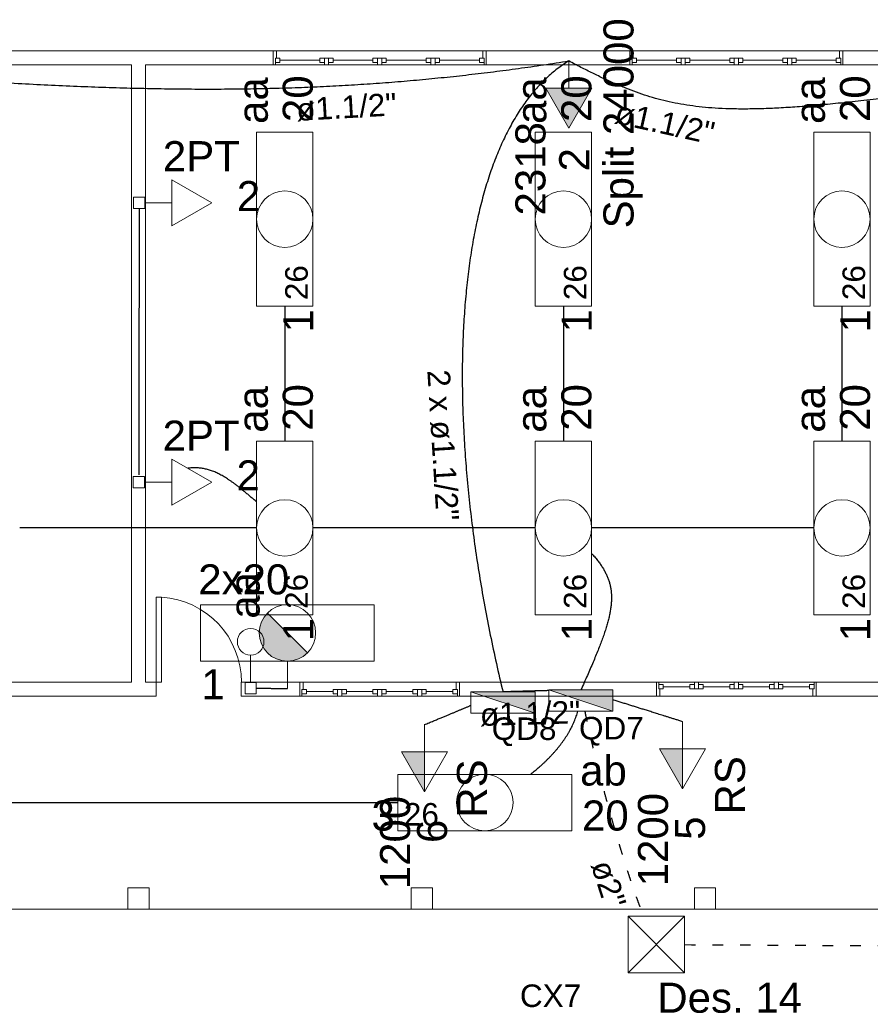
# Model space of a CAD drawing. Header units: metres. Extents: x -81 to 1042, y -541 to 334.
# Tile 86 of 130: x 786 to 794, y 217 to 226. Entities that reach past the tile are written whole.
import ezdxf

# ---------------------------------------------------------------- set-up
doc = ezdxf.new("R2010")
doc.units = ezdxf.units.M
doc.linetypes.add('DOT2', pattern=[3.175, 0, -3.175])
for name, color, linetype, lineweight in [('Arquitetura ', 134, 'Continuous', 5), ('EL-Condutos', 4, 'Continuous', 30), ('EL-Textos condutos', 7, 'Continuous', 20), ('EL-Textos pontos', 5, 'Continuous', 20), ('P-SIMBOL', 5, 'Continuous', 20)]:
    doc.layers.add(name, color=color, linetype=linetype, lineweight=lineweight)
doc.styles.add('Arial', font='arial.ttf', dxfattribs={"height": 0.025})

msp = doc.modelspace()

# ---------------------------------------------------------------- hatches: boundary and pattern name
at = {"layer": 'P-SIMBOL', "linetype": 'Continuous'}
for points in [[(791.0953, 225.443), (791.3118, 225.068), (791.5283, 225.443)], [(788.4823, 220.5143), (788.4631, 220.4905), (788.4545, 220.4823), (788.4482, 220.4712), (788.4352, 220.4478), (788.43, 220.4388), (788.4267, 220.4322), (788.4244, 220.4247), (788.4218, 220.4169), (788.417, 220.4017), (788.4151, 220.3942), (788.4118, 220.3831), (788.4092, 220.3697), (788.4081, 220.3552), (788.4066, 220.3452), (788.4051, 220.3352), (788.4055, 220.3233), (788.4066, 220.3073), (788.4077, 220.3008), (788.4088, 220.2885), (788.4099, 220.2815), (788.411, 220.2766), (788.4125, 220.2688), (788.414, 220.2632), (788.4166, 220.2569), (788.4188, 220.251), (788.4203, 220.2443), (788.4226, 220.2398), (788.4218, 220.2372), (788.424, 220.2302), (788.4263, 220.2227), (788.4281, 220.2194), (788.4293, 220.2149), (788.4326, 220.2101), (788.4341, 220.2071), (788.4367, 220.2019), (788.4411, 220.1965), (788.4456, 220.188), (788.449, 220.1831), (788.4512, 220.1791), (788.4549, 220.1735), (788.4568, 220.169), (788.4612, 220.1653), (788.4649, 220.1605), (788.4698, 220.1553), (788.4761, 220.149), (788.4817, 220.1423), (788.4854, 220.1389), (788.4895, 220.1337), (788.4973, 220.1267), (788.5032, 220.1237), (788.5088, 220.1185), (788.5144, 220.1155), (788.5173, 220.1133), (788.5248, 220.1084), (788.5289, 220.104), (788.5385, 220.0992), (788.543, 220.0958), (788.5489, 220.0932), (788.5534, 220.0906), (788.5564, 220.0891), (788.5604, 220.088), (788.563, 220.0854), (788.5757, 220.0817), (788.582, 220.0787), (788.5861, 220.0765), (788.5894, 220.0757), (788.5917, 220.0739), (788.5965, 220.0739), (788.5991, 220.0728), (788.6024, 220.0728), (788.6076, 220.0717), (788.6147, 220.0698), (788.6218, 220.0687), (788.6266, 220.0676), (788.6325, 220.0657), (788.6696, 220.0619)], [(788.857, 220.1395), (788.4823, 220.5143), (788.6696, 220.0619)], [(788.857, 220.1395), (788.8474, 220.1308), (788.8393, 220.1237), (788.8276, 220.1153), (788.8144, 220.1066), (788.8094, 220.1022), (788.8047, 220.0992), (788.8003, 220.0965), (788.7943, 220.0941), (788.7774, 220.0864), (788.7704, 220.0837), (788.7563, 220.077), (788.7455, 220.0733), (788.7361, 220.0723), (788.7183, 220.0679), (788.7105, 220.0662), (788.7024, 220.0649), (788.6696, 220.0619)], [(790.9952, 219.573), (790.9952, 219.7728), (790.3933, 219.7728)], [(791.727, 219.5926), (791.727, 219.7924), (791.1252, 219.7924)], [(789.9572, 219.2089), (789.9572, 218.8339), (789.7407, 219.2089)], [(792.3809, 219.2381), (792.3809, 218.8631), (792.1644, 219.2381)]]:
    msp.add_hatch(color=256, dxfattribs=at).paths.add_polyline_path(points)

# ---------------------------------------------------------------- linework, layer by layer
at = {"layer": 'Arquitetura ', "color": 7}
for p, q in [((788.5363, 225.7936), (785.9063, 225.7936)), ((788.5363, 225.6636), (788.5363, 225.7936)), ((788.5683, 225.7936), (788.5363, 225.7936)), ((788.5683, 225.7256), (788.5683, 225.7936)), ((790.5033, 225.7936), (790.5363, 225.7936)), ((790.5033, 225.7936), (790.5033, 225.7256)), ((791.8863, 225.7936), (790.5363, 225.7936)), ((790.5363, 225.7936), (790.5363, 225.6636)), ((791.8863, 225.6636), (791.8863, 225.7936)), ((791.9183, 225.7936), (791.8863, 225.7936)), ((791.9183, 225.7256), (791.9183, 225.7936)), ((793.8533, 225.7936), (793.8863, 225.7936)), ((793.8533, 225.7936), (793.8533, 225.7256)), ((797.1413, 225.7936), (793.8863, 225.7936)), ((793.8863, 225.7936), (793.8863, 225.6636)), ((785.9063, 225.6636), (787.2063, 225.6636)), ((787.2063, 225.6636), (787.2063, 219.8636)), ((787.3363, 225.6636), (788.5363, 225.6636)), ((787.3363, 219.8636), (787.3363, 225.6636)), ((788.5363, 225.6636), (788.5563, 225.6636)), ((788.5563, 225.7256), (788.5983, 225.7256)), ((788.5563, 225.6836), (788.5563, 225.7256)), ((788.5563, 225.7256), (788.5563, 225.6636)), ((788.5563, 225.6836), (788.5983, 225.6836)), ((788.5983, 225.6836), (788.5983, 225.7256)), ((788.9733, 225.7056), (788.5983, 225.7056)), ((788.9733, 225.7256), (788.9733, 225.6836)), ((788.9733, 225.7256), (789.0983, 225.7256)), ((788.9733, 225.6836), (789.0163, 225.6836)), ((789.0163, 225.7256), (789.0163, 225.6636)), ((789.0163, 225.6636), (789.0563, 225.6636)), ((789.0563, 225.6636), (789.0563, 225.7256)), ((789.0983, 225.6836), (789.0563, 225.6836)), ((789.0983, 225.7256), (789.0983, 225.6836)), ((789.4733, 225.7056), (789.0983, 225.7056)), ((789.4733, 225.7256), (789.5983, 225.7256)), ((789.4733, 225.6836), (789.4733, 225.7256)), ((789.5163, 225.6836), (789.4733, 225.6836)), ((789.5163, 225.6636), (789.5163, 225.7256)), ((789.5563, 225.6636), (789.5163, 225.6636)), ((789.5563, 225.7256), (789.5563, 225.6636)), ((789.5983, 225.6836), (789.5563, 225.6836)), ((789.5983, 225.7256), (789.5983, 225.6836)), ((789.9733, 225.7056), (789.5983, 225.7056)), ((789.9733, 225.7256), (790.0163, 225.7256)), ((789.9733, 225.6836), (789.9733, 225.7256)), ((789.9733, 225.6836), (790.0163, 225.6836)), ((790.0163, 225.6836), (790.0163, 225.7256)), ((790.0163, 225.6636), (790.0163, 225.7256)), ((790.0563, 225.7256), (790.0163, 225.7256)), ((790.0563, 225.6636), (790.0163, 225.6636)), ((790.0563, 225.6836), (790.0563, 225.7256)), ((790.0983, 225.7256), (790.0563, 225.7256)), ((790.0563, 225.6636), (790.0563, 225.7256)), ((790.0983, 225.6836), (790.0563, 225.6836)), ((790.0983, 225.6836), (790.0983, 225.7256)), ((790.4733, 225.7056), (790.0983, 225.7056)), ((790.4733, 225.6836), (790.4733, 225.7256)), ((790.5163, 225.7256), (790.4733, 225.7256)), ((790.5163, 225.6836), (790.4733, 225.6836)), ((790.5163, 225.7256), (790.5033, 225.7256)), ((790.5163, 225.6836), (790.5163, 225.7256)), ((790.5163, 225.7256), (790.5163, 225.6636)), ((790.5363, 225.6636), (790.5163, 225.6636)), ((790.5363, 225.6636), (791.8863, 225.6636)), ((791.8863, 225.6636), (791.9063, 225.6636)), ((791.9063, 225.7256), (791.9483, 225.7256)), ((791.9063, 225.6836), (791.9063, 225.7256)), ((791.9063, 225.7256), (791.9063, 225.6636)), ((791.9063, 225.6836), (791.9483, 225.6836)), ((791.9483, 225.6836), (791.9483, 225.7256)), ((792.3233, 225.7056), (791.9483, 225.7056)), ((792.3233, 225.7256), (792.3233, 225.6836)), ((792.3233, 225.7256), (792.4483, 225.7256)), ((792.3233, 225.6836), (792.3663, 225.6836)), ((792.3663, 225.7256), (792.3663, 225.6636)), ((792.3663, 225.6636), (792.4063, 225.6636)), ((792.4063, 225.6636), (792.4063, 225.7256)), ((792.4483, 225.6836), (792.4063, 225.6836)), ((792.4483, 225.7256), (792.4483, 225.6836)), ((792.8233, 225.7056), (792.4483, 225.7056)), ((792.8233, 225.7256), (792.9483, 225.7256)), ((792.8233, 225.6836), (792.8233, 225.7256)), ((792.8663, 225.6836), (792.8233, 225.6836)), ((792.8663, 225.6636), (792.8663, 225.7256)), ((792.9063, 225.6636), (792.8663, 225.6636)), ((792.9063, 225.7256), (792.9063, 225.6636)), ((792.9483, 225.6836), (792.9063, 225.6836)), ((792.9483, 225.7256), (792.9483, 225.6836)), ((793.3233, 225.7056), (792.9483, 225.7056)), ((793.3233, 225.7256), (793.3663, 225.7256)), ((793.3233, 225.6836), (793.3233, 225.7256)), ((793.3233, 225.6836), (793.3663, 225.6836)), ((793.3663, 225.6836), (793.3663, 225.7256)), ((793.3663, 225.6636), (793.3663, 225.7256)), ((793.4063, 225.7256), (793.3663, 225.7256)), ((793.4063, 225.6636), (793.3663, 225.6636)), ((793.4063, 225.6836), (793.4063, 225.7256)), ((793.4483, 225.7256), (793.4063, 225.7256)), ((793.4063, 225.6636), (793.4063, 225.7256)), ((793.4483, 225.6836), (793.4063, 225.6836)), ((793.4483, 225.6836), (793.4483, 225.7256)), ((793.8233, 225.7056), (793.4483, 225.7056)), ((793.8233, 225.6836), (793.8233, 225.7256)), ((793.8663, 225.7256), (793.8233, 225.7256)), ((793.8663, 225.6836), (793.8233, 225.6836)), ((793.8663, 225.7256), (793.8533, 225.7256)), ((793.8663, 225.6836), (793.8663, 225.7256)), ((793.8663, 225.7256), (793.8663, 225.6636)), ((793.8863, 225.6636), (793.8663, 225.6636)), ((793.8863, 225.6636), (795.1863, 225.6636)), ((787.4363, 220.6636), (787.4863, 220.6636)), ((787.4363, 219.8636), (787.4363, 220.6636)), ((787.4863, 219.8636), (787.4863, 220.6636)), ((787.2063, 219.8636), (785.6563, 219.8636)), ((787.4363, 219.8636), (787.3363, 219.8636)), ((787.4363, 219.7336), (787.4363, 219.8636)), ((787.4363, 219.8636), (787.4863, 219.8636)), ((788.7863, 219.8636), (788.2363, 219.8636)), ((788.2363, 219.8636), (788.2363, 219.7336)), ((788.7863, 219.7336), (788.7863, 219.8636)), ((788.8183, 219.8636), (788.7863, 219.8636)), ((788.8183, 219.7956), (788.8183, 219.8636)), ((790.2533, 219.8636), (790.2863, 219.8636)), ((790.2533, 219.8636), (790.2533, 219.7956)), ((792.1363, 219.8636), (790.2863, 219.8636)), ((790.2863, 219.8636), (790.2863, 219.7336)), ((792.1363, 219.7336), (792.1363, 219.8636)), ((792.1363, 219.8636), (792.1563, 219.8636)), ((792.1563, 219.8006), (792.1563, 219.8636)), ((792.1563, 219.8436), (792.1563, 219.8006)), ((792.1563, 219.8436), (792.1983, 219.8436)), ((792.1983, 219.8436), (792.1983, 219.8006)), ((792.4483, 219.8436), (792.4483, 219.8006)), ((792.4483, 219.8436), (792.4913, 219.8436)), ((792.4913, 219.8636), (792.4913, 219.8006)), ((792.4913, 219.8636), (792.5313, 219.8636)), ((792.4913, 219.8436), (792.4913, 219.8006)), ((792.5313, 219.8636), (792.5313, 219.8006)), ((792.5313, 219.8436), (792.5313, 219.8006)), ((792.5733, 219.8436), (792.5313, 219.8436)), ((792.5733, 219.8436), (792.5733, 219.8006)), ((792.8233, 219.8436), (792.8663, 219.8436)), ((792.8233, 219.8006), (792.8233, 219.8436)), ((792.8663, 219.8636), (792.9063, 219.8636)), ((792.8663, 219.8006), (792.8663, 219.8636)), ((792.9063, 219.8636), (792.9063, 219.8006)), ((792.9063, 219.8436), (792.9483, 219.8436)), ((792.9483, 219.8436), (792.9483, 219.8006)), ((793.1983, 219.8436), (793.2413, 219.8436)), ((793.1983, 219.8006), (793.1983, 219.8436)), ((793.2413, 219.8636), (793.2413, 219.8006)), ((793.2813, 219.8636), (793.2413, 219.8636)), ((793.2813, 219.8006), (793.2813, 219.8636)), ((793.3233, 219.8436), (793.2813, 219.8436)), ((793.3233, 219.8006), (793.3233, 219.8436)), ((793.5733, 219.8436), (793.5733, 219.8006)), ((793.6163, 219.8436), (793.5733, 219.8436)), ((793.6163, 219.8006), (793.6163, 219.8636)), ((793.6363, 219.8636), (793.6163, 219.8636)), ((793.6163, 219.8436), (793.6163, 219.8006)), ((795.1863, 219.8636), (793.6363, 219.8636)), ((793.6363, 219.8636), (793.6363, 219.7336)), ((785.6563, 219.7336), (787.4363, 219.7336)), ((788.2363, 219.7336), (788.7863, 219.7336)), ((788.7863, 219.7336), (788.8063, 219.7336)), ((788.8063, 219.7956), (788.8483, 219.7956)), ((788.8063, 219.7536), (788.8063, 219.7956)), ((788.8063, 219.7956), (788.8063, 219.7336)), ((788.8063, 219.7536), (788.8483, 219.7536)), ((788.8483, 219.7536), (788.8483, 219.7956)), ((789.0983, 219.7756), (788.8483, 219.7756)), ((789.0983, 219.7956), (789.0983, 219.7536)), ((789.0983, 219.7956), (789.2233, 219.7956)), ((789.0983, 219.7536), (789.1413, 219.7536)), ((789.1413, 219.7956), (789.1413, 219.7336)), ((789.1413, 219.7336), (789.1813, 219.7336)), ((789.1813, 219.7336), (789.1813, 219.7956)), ((789.2233, 219.7536), (789.1813, 219.7536)), ((789.2233, 219.7956), (789.2233, 219.7536)), ((789.4733, 219.7756), (789.2233, 219.7756)), ((789.4733, 219.7956), (789.5983, 219.7956)), ((789.4733, 219.7536), (789.4733, 219.7956)), ((789.5163, 219.7536), (789.4733, 219.7536)), ((789.5163, 219.7336), (789.5163, 219.7956)), ((789.5563, 219.7336), (789.5163, 219.7336)), ((789.5563, 219.7956), (789.5563, 219.7336)), ((789.5983, 219.7536), (789.5563, 219.7536)), ((789.5983, 219.7956), (789.5983, 219.7536)), ((789.8483, 219.7756), (789.5983, 219.7756)), ((789.8483, 219.7956), (789.8913, 219.7956)), ((789.8483, 219.7536), (789.8483, 219.7956)), ((789.8483, 219.7536), (789.8913, 219.7536)), ((789.8913, 219.7536), (789.8913, 219.7956)), ((789.8913, 219.7336), (789.8913, 219.7956)), ((789.9313, 219.7956), (789.8913, 219.7956)), ((789.9313, 219.7336), (789.8913, 219.7336)), ((789.9313, 219.7536), (789.9313, 219.7956)), ((789.9733, 219.7956), (789.9313, 219.7956)), ((789.9313, 219.7336), (789.9313, 219.7956)), ((789.9733, 219.7536), (789.9313, 219.7536)), ((789.9733, 219.7536), (789.9733, 219.7956)), ((790.2233, 219.7756), (789.9733, 219.7756)), ((790.2233, 219.7536), (790.2233, 219.7956)), ((790.2663, 219.7956), (790.2233, 219.7956)), ((790.2663, 219.7536), (790.2233, 219.7536)), ((790.2663, 219.7956), (790.2533, 219.7956)), ((790.2663, 219.7536), (790.2663, 219.7956)), ((790.2663, 219.7956), (790.2663, 219.7336)), ((790.2863, 219.7336), (790.2663, 219.7336)), ((790.2863, 219.7336), (792.1363, 219.7336)), ((792.1683, 219.7336), (792.1363, 219.7336)), ((792.1563, 219.8006), (792.1983, 219.8006)), ((792.1563, 219.8006), (792.1683, 219.8006)), ((792.1683, 219.7336), (792.1683, 219.8006)), ((792.1983, 219.8206), (792.4483, 219.8206)), ((792.4483, 219.8006), (792.4913, 219.8006)), ((792.4913, 219.8006), (792.5313, 219.8006)), ((792.5733, 219.8006), (792.5313, 219.8006)), ((792.5733, 219.8206), (792.8233, 219.8206)), ((792.9483, 219.8006), (792.8233, 219.8006)), ((792.9483, 219.8206), (793.1983, 219.8206)), ((793.3233, 219.8006), (793.1983, 219.8006)), ((793.3233, 219.8206), (793.5733, 219.8206)), ((793.6163, 219.8006), (793.5733, 219.8006)), ((793.6033, 219.8006), (793.6033, 219.7336)), ((793.6033, 219.7336), (793.6363, 219.7336)), ((793.6363, 219.7336), (795.4163, 219.7336)), ((787.3713, 217.9336), (787.1713, 217.9336)), ((787.1713, 217.9336), (787.1713, 217.7336)), ((787.3713, 217.7336), (787.3713, 217.9336)), ((790.0313, 217.9336), (789.8313, 217.9336)), ((789.8313, 217.9336), (789.8313, 217.7336)), ((790.0313, 217.7336), (790.0313, 217.9336)), ((792.6913, 217.9336), (792.4913, 217.9336)), ((792.4913, 217.9336), (792.4913, 217.7336)), ((792.6913, 217.7336), (792.6913, 217.9336)), ((787.1713, 217.7336), (787.3713, 217.7336)), ((789.8313, 217.7336), (790.0313, 217.7336)), ((792.4913, 217.7336), (792.6913, 217.7336))]:
    msp.add_line(p, q, dxfattribs=at)
at = {"layer": 'Arquitetura ', "color": 8}
for p, q in [((788.5363, 225.7936), (790.5363, 225.7936)), ((791.8863, 225.7936), (793.8863, 225.7936)), ((790.5363, 225.6636), (788.5363, 225.6636)), ((793.8863, 225.6636), (791.8863, 225.6636)), ((788.7863, 219.8636), (790.2863, 219.8636)), ((792.1363, 219.8636), (793.6363, 219.8636)), ((790.2863, 219.7336), (788.7863, 219.7336)), ((793.6363, 219.7336), (792.1363, 219.7336)), ((784.6933, 217.7336), (787.1713, 217.7336)), ((787.3713, 217.7336), (789.8313, 217.7336)), ((790.0313, 217.7336), (792.4913, 217.7336)), ((792.6913, 217.7336), (795.1513, 217.7336))]:
    msp.add_line(p, q, dxfattribs=at)
msp.add_arc((787.4363, 219.8636), 0.8017, 0, 86.3526, dxfattribs=at)
at = {"layer": 'EL-Condutos', "linetype": 'Continuous'}
for points in [[(783.3016, 225.7093), (783.6578, 225.6764), (784.0037, 225.6456), (784.3399, 225.6167), (784.6666, 225.5898), (784.9845, 225.565), (785.2938, 225.5422), (785.5951, 225.5216), (785.8887, 225.5031), (786.1752, 225.4867), (786.455, 225.4726), (786.7284, 225.4607), (786.996, 225.451), (787.2582, 225.4437), (787.5154, 225.4387), (787.768, 225.436), (788.0166, 225.4357), (788.2615, 225.4378), (788.5031, 225.4424), (788.742, 225.4494), (788.9786, 225.459), (789.2132, 225.471), (789.4464, 225.4857), (789.6785, 225.5029), (789.9101, 225.5228), (790.1415, 225.5454), (790.3732, 225.5706), (790.6057, 225.5985), (790.8393, 225.6292), (791.0745, 225.6627), (791.3118, 225.699)], [(791.3118, 225.699), (791.2043, 225.6252), (791.1031, 225.5392), (791.0082, 225.4414), (790.9194, 225.3322), (790.8368, 225.2119), (790.7604, 225.081), (790.6901, 224.9398), (790.6259, 224.7888), (790.5677, 224.6283), (790.5155, 224.4588), (790.4694, 224.2805), (790.4292, 224.0941), (790.395, 223.8997), (790.3667, 223.6978), (790.3443, 223.4889), (790.3277, 223.2733), (790.317, 223.0513), (790.312, 222.8235), (790.3128, 222.5902), (790.3194, 222.3517), (790.3317, 222.1085), (790.3496, 221.861), (790.3732, 221.6096), (790.4025, 221.3546), (790.4373, 221.0965), (790.4777, 220.8357), (790.5236, 220.5725), (790.575, 220.3073), (790.6319, 220.0406), (790.6943, 219.7728)], [(796.8792, 225.7151), (796.48, 225.6564), (796.1054, 225.6016), (795.7544, 225.5507), (795.4258, 225.5037), (795.1187, 225.4606), (794.8319, 225.4214), (794.5644, 225.3861), (794.3152, 225.3549), (794.0832, 225.3276), (793.8674, 225.3042), (793.6666, 225.2849), (793.4798, 225.2696), (793.306, 225.2584), (793.1441, 225.2512), (792.9931, 225.248), (792.8519, 225.2489), (792.7194, 225.254), (792.5946, 225.2631), (792.4764, 225.2764), (792.3638, 225.2938), (792.2558, 225.3153), (792.1511, 225.3411), (792.0489, 225.371), (791.948, 225.4051), (791.8474, 225.4435), (791.7461, 225.486), (791.6429, 225.5329), (791.5368, 225.5839), (791.4268, 225.6393), (791.3118, 225.699)], [(787.2761, 224.3139), (787.276, 224.1941), (787.2759, 224.0817), (787.2759, 223.9763), (787.2758, 223.8772), (787.2758, 223.7841), (787.2757, 223.6962), (787.2757, 223.6132), (787.2757, 223.5345), (787.2756, 223.4595), (787.2756, 223.3877), (787.2755, 223.3186), (787.2755, 223.2517), (787.2755, 223.1864), (787.2754, 223.1222), (787.2754, 223.0585), (787.2754, 222.9949), (787.2753, 222.9308), (787.2753, 222.8657), (787.2753, 222.799), (787.2752, 222.7303), (787.2752, 222.6589), (787.2751, 222.5844), (787.2751, 222.5062), (787.2751, 222.4238), (787.275, 222.3366), (787.275, 222.2442), (787.2749, 222.146), (787.2749, 222.0415), (787.2748, 221.9301), (787.2747, 221.8114)], [(788.6446, 223.3986), (788.6446, 223.3496), (788.6446, 223.302), (788.6446, 223.2557), (788.6446, 223.2106), (788.6446, 223.1665), (788.6446, 223.1234), (788.6446, 223.0812), (788.6446, 223.0398), (788.6446, 222.9991), (788.6446, 222.9589), (788.6446, 222.9193), (788.6446, 222.88), (788.6446, 222.841), (788.6446, 222.8022), (788.6446, 222.7636), (788.6446, 222.7249), (788.6446, 222.6861), (788.6446, 222.6471), (788.6446, 222.6079), (788.6446, 222.5682), (788.6446, 222.528), (788.6446, 222.4873), (788.6446, 222.4459), (788.6446, 222.4037), (788.6446, 222.3606), (788.6446, 222.3165), (788.6446, 222.2714), (788.6446, 222.2251), (788.6446, 222.1775), (788.6446, 222.1286)], [(791.2613, 223.3986), (791.2613, 223.3496), (791.2613, 223.302), (791.2613, 223.2557), (791.2613, 223.2106), (791.2613, 223.1665), (791.2613, 223.1234), (791.2613, 223.0812), (791.2613, 223.0398), (791.2613, 222.9991), (791.2613, 222.9589), (791.2613, 222.9193), (791.2613, 222.88), (791.2613, 222.841), (791.2613, 222.8022), (791.2613, 222.7636), (791.2613, 222.7249), (791.2613, 222.6861), (791.2613, 222.6471), (791.2613, 222.6079), (791.2613, 222.5682), (791.2613, 222.528), (791.2613, 222.4873), (791.2613, 222.4459), (791.2613, 222.4037), (791.2613, 222.3606), (791.2613, 222.3165), (791.2613, 222.2714), (791.2613, 222.2251), (791.2613, 222.1775), (791.2613, 222.1286)], [(793.878, 223.3986), (793.878, 223.3496), (793.878, 223.302), (793.878, 223.2557), (793.878, 223.2106), (793.878, 223.1665), (793.878, 223.1234), (793.878, 223.0812), (793.878, 223.0398), (793.878, 222.9991), (793.878, 222.9589), (793.878, 222.9193), (793.878, 222.88), (793.878, 222.841), (793.878, 222.8022), (793.878, 222.7636), (793.878, 222.7249), (793.878, 222.6861), (793.878, 222.6471), (793.878, 222.6079), (793.878, 222.5682), (793.878, 222.528), (793.878, 222.4873), (793.878, 222.4459), (793.878, 222.4037), (793.878, 222.3606), (793.878, 222.3165), (793.878, 222.2714), (793.878, 222.2251), (793.878, 222.1775), (793.878, 222.1286)], [(788.3794, 221.557), (788.3508, 221.5822), (788.3232, 221.6063), (788.2964, 221.6292), (788.2704, 221.6509), (788.2452, 221.6716), (788.2207, 221.6912), (788.197, 221.7097), (788.1738, 221.7272), (788.1512, 221.7436), (788.1292, 221.7589), (788.1077, 221.7733), (788.0867, 221.7867), (788.066, 221.799), (788.0457, 221.8104), (788.0257, 221.8209), (788.006, 221.8304), (787.9865, 221.839), (787.9672, 221.8467), (787.9481, 221.8535), (787.929, 221.8594), (787.9099, 221.8645), (787.8909, 221.8687), (787.8718, 221.8721), (787.8526, 221.8746), (787.8333, 221.8764), (787.8138, 221.8774), (787.794, 221.8776), (787.774, 221.8771), (787.7536, 221.8758), (787.7329, 221.8738)], [(788.3786, 221.3136), (788.278, 221.3136), (788.1828, 221.3136), (788.0927, 221.3136), (788.0074, 221.3136), (787.9264, 221.3136), (787.8492, 221.3136), (787.7757, 221.3136), (787.7052, 221.3136), (787.6375, 221.3136), (787.5722, 221.3136), (787.5088, 221.3136), (787.447, 221.3136), (787.3864, 221.3136), (787.3265, 221.3136), (787.2671, 221.3136), (787.2076, 221.3136), (787.1478, 221.3136), (787.0872, 221.3136), (787.0254, 221.3136), (786.962, 221.3136), (786.8967, 221.3136), (786.829, 221.3136), (786.7585, 221.3136), (786.6849, 221.3136), (786.6078, 221.3136), (786.5268, 221.3136), (786.4414, 221.3136), (786.3514, 221.3136), (786.2562, 221.3136), (786.1556, 221.3136)], [(790.9973, 221.3136), (790.9031, 221.3136), (790.8139, 221.3136), (790.7295, 221.3136), (790.6494, 221.3136), (790.5733, 221.3136), (790.5009, 221.3136), (790.4318, 221.3136), (790.3656, 221.3136), (790.3019, 221.3136), (790.2404, 221.3136), (790.1807, 221.3136), (790.1225, 221.3136), (790.0654, 221.3136), (790.009, 221.3136), (789.953, 221.3136), (789.897, 221.3136), (789.8406, 221.3136), (789.7834, 221.3136), (789.7252, 221.3136), (789.6656, 221.3136), (789.6041, 221.3136), (789.5404, 221.3136), (789.4742, 221.3136), (789.405, 221.3136), (789.3326, 221.3136), (789.2565, 221.3136), (789.1765, 221.3136), (789.092, 221.3136), (789.0029, 221.3136), (788.9086, 221.3136)], [(793.614, 221.3136), (793.5197, 221.3136), (793.4306, 221.3136), (793.3461, 221.3136), (793.2661, 221.3136), (793.19, 221.3136), (793.1176, 221.3136), (793.0484, 221.3136), (792.9822, 221.3136), (792.9185, 221.3136), (792.857, 221.3136), (792.7974, 221.3136), (792.7392, 221.3136), (792.682, 221.3136), (792.6256, 221.3136), (792.5696, 221.3136), (792.5136, 221.3136), (792.4572, 221.3136), (792.4001, 221.3136), (792.3419, 221.3136), (792.2822, 221.3136), (792.2207, 221.3136), (792.157, 221.3136), (792.0908, 221.3136), (792.0217, 221.3136), (791.9492, 221.3136), (791.8732, 221.3136), (791.7931, 221.3136), (791.7087, 221.3136), (791.6195, 221.3136), (791.5253, 221.3136)], [(791.5267, 221.073), (791.5556, 221.0405), (791.5819, 221.0085), (791.6056, 220.9767), (791.627, 220.9451), (791.6458, 220.9136), (791.6623, 220.882), (791.6764, 220.8502), (791.6882, 220.8181), (791.6976, 220.7856), (791.7048, 220.7525), (791.7098, 220.7188), (791.7125, 220.6843), (791.7132, 220.6488), (791.7116, 220.6124), (791.708, 220.5748), (791.7023, 220.536), (791.6946, 220.4957), (791.685, 220.454), (791.6733, 220.4107), (791.6598, 220.3656), (791.6443, 220.3186), (791.627, 220.2697), (791.6079, 220.2186), (791.587, 220.1653), (791.5643, 220.1097), (791.54, 220.0517), (791.5139, 219.991), (791.4863, 219.9277), (791.457, 219.8615), (791.4261, 219.7924)], [(788.3763, 219.8085), (788.3882, 219.8083), (788.3995, 219.8082), (788.4102, 219.8081), (788.4204, 219.8079), (788.43, 219.8078), (788.4392, 219.8077), (788.4481, 219.8076), (788.4566, 219.8075), (788.4648, 219.8074), (788.4728, 219.8073), (788.4807, 219.8072), (788.4884, 219.8071), (788.4961, 219.807), (788.5038, 219.8069), (788.5115, 219.8068), (788.5193, 219.8067), (788.5273, 219.8066), (788.5355, 219.8065), (788.5439, 219.8064), (788.5527, 219.8063), (788.5618, 219.8062), (788.5714, 219.8061), (788.5814, 219.8059), (788.592, 219.8058), (788.6032, 219.8057), (788.615, 219.8055), (788.6274, 219.8054), (788.6407, 219.8052), (788.6547, 219.805), (788.6696, 219.8049)], [(791.1268, 219.7854), (791.115, 219.785), (791.1033, 219.7847), (791.0918, 219.7844), (791.0804, 219.7841), (791.0691, 219.7838), (791.0577, 219.7835), (791.0464, 219.7832), (791.035, 219.7829), (791.0235, 219.7825), (791.0119, 219.7822), (791.0001, 219.7819), (790.9882, 219.7816), (790.9759, 219.7812), (790.9634, 219.7809), (790.9506, 219.7806), (790.9374, 219.7802), (790.9238, 219.7798), (790.9098, 219.7794), (790.8952, 219.7791), (790.8802, 219.7786), (790.8646, 219.7782), (790.8485, 219.7778), (790.8317, 219.7773), (790.8142, 219.7768), (790.7961, 219.7764), (790.7772, 219.7758), (790.7575, 219.7753), (790.7369, 219.7747), (790.7156, 219.7742), (790.6933, 219.7736)], [(789.9563, 219.4656), (789.9787, 219.4748), (790.0003, 219.4837), (790.0209, 219.4923), (790.0407, 219.5005), (790.0598, 219.5084), (790.0781, 219.5159), (790.0957, 219.5232), (790.1126, 219.5302), (790.1288, 219.5369), (790.1445, 219.5434), (790.1596, 219.5497), (790.1742, 219.5557), (790.1884, 219.5616), (790.202, 219.5673), (790.2153, 219.5728), (790.2282, 219.5781), (790.2408, 219.5834), (790.2532, 219.5885), (790.2652, 219.5935), (790.2771, 219.5984), (790.2888, 219.6033), (790.3003, 219.6081), (790.3118, 219.6129), (790.3232, 219.6177), (790.3346, 219.6225), (790.3461, 219.6272), (790.3575, 219.632), (790.3691, 219.6369), (790.3809, 219.6418), (790.3928, 219.6468)], [(792.3813, 219.4936), (792.3472, 219.5043), (792.3147, 219.5145), (792.2837, 219.5242), (792.2542, 219.5334), (792.2261, 219.5423), (792.1993, 219.5507), (792.1737, 219.5587), (792.1491, 219.5664), (792.1257, 219.5738), (792.1032, 219.5808), (792.0815, 219.5876), (792.0607, 219.5942), (792.0405, 219.6005), (792.021, 219.6066), (792.0021, 219.6126), (791.9836, 219.6184), (791.9654, 219.6241), (791.9476, 219.6297), (791.9299, 219.6352), (791.9124, 219.6407), (791.895, 219.6462), (791.8775, 219.6517), (791.8599, 219.6572), (791.842, 219.6628), (791.8239, 219.6685), (791.8055, 219.6743), (791.7865, 219.6803), (791.7671, 219.6864), (791.747, 219.6927), (791.7262, 219.6993)], [(790.951, 218.9973), (790.9696, 219.012), (790.9882, 219.0272), (791.0067, 219.0427), (791.0253, 219.0585), (791.0437, 219.0747), (791.0621, 219.0913), (791.0803, 219.1083), (791.0983, 219.1256), (791.1162, 219.1433), (791.1338, 219.1613), (791.1512, 219.1797), (791.1684, 219.1984), (791.1852, 219.2175), (791.2017, 219.2369), (791.2178, 219.2567), (791.2336, 219.2768), (791.2489, 219.2973), (791.2638, 219.318), (791.2783, 219.3392), (791.2922, 219.3606), (791.3056, 219.3824), (791.3185, 219.4045), (791.3308, 219.4269), (791.3424, 219.4497), (791.3535, 219.4728), (791.3638, 219.4962), (791.3735, 219.5199), (791.3824, 219.5439), (791.3906, 219.5683), (791.3981, 219.5929)], [(783.6062, 218.7336), (783.8808, 218.7336), (784.1407, 218.7336), (784.3869, 218.7336), (784.6206, 218.7336), (784.8426, 218.7336), (785.0541, 218.7336), (785.2562, 218.7336), (785.4499, 218.7336), (785.6362, 218.7336), (785.8162, 218.7336), (785.991, 218.7336), (786.1615, 218.7336), (786.3289, 218.7336), (786.4942, 218.7336), (786.6585, 218.7336), (786.8227, 218.7336), (786.988, 218.7336), (787.1554, 218.7336), (787.326, 218.7336), (787.5007, 218.7336), (787.6807, 218.7336), (787.8671, 218.7336), (788.0607, 218.7336), (788.2628, 218.7336), (788.4743, 218.7336), (788.6964, 218.7336), (788.93, 218.7336), (789.1762, 218.7336), (789.4361, 218.7336), (789.7107, 218.7336)]]:
    msp.add_spline(points, degree=3, dxfattribs=at)
at = {"layer": 'EL-Condutos', "linetype": 'DOT2', "ltscale": 0.05}
for points in [[(791.462, 219.5941), (791.4725, 219.5431), (791.484, 219.4894), (791.4963, 219.4335), (791.5094, 219.3753), (791.5233, 219.3152), (791.538, 219.2532), (791.5534, 219.1895), (791.5695, 219.1243), (791.5862, 219.0578), (791.6035, 218.9902), (791.6213, 218.9216), (791.6397, 218.8523), (791.6585, 218.7823), (791.6778, 218.7118), (791.6975, 218.6411), (791.7176, 218.5703), (791.7379, 218.4996), (791.7586, 218.4291), (791.7794, 218.359), (791.8005, 218.2896), (791.8217, 218.2209), (791.8431, 218.1532), (791.8645, 218.0866), (791.886, 218.0213), (791.9074, 217.9575), (791.9289, 217.8954), (791.9502, 217.835), (791.9714, 217.7767), (791.9925, 217.7205), (792.0134, 217.6667)], [(792.4027, 217.3992), (793.406, 217.3941), (794.3117, 217.3896), (795.1267, 217.3855), (795.8582, 217.3818), (796.513, 217.3786), (797.0983, 217.3756), (797.6212, 217.373), (798.0886, 217.3707), (798.5076, 217.3686), (798.8852, 217.3668), (799.2285, 217.3651), (799.5445, 217.3636), (799.8402, 217.3621), (800.1228, 217.3607), (800.3992, 217.3594), (800.6765, 217.358), (800.9617, 217.3567), (801.2618, 217.3552), (801.584, 217.3536), (801.9352, 217.3519), (802.3224, 217.35), (802.7528, 217.3479), (803.2334, 217.3455), (803.7712, 217.3428), (804.3732, 217.3398), (805.0465, 217.3364), (805.7981, 217.3326), (806.6351, 217.3284), (807.5645, 217.3238), (808.5933, 217.3186)]]:
    msp.add_spline(points, degree=3, dxfattribs=at)
at = {"layer": 'P-SIMBOL'}
for p, q in [((791.3118, 225.443), (791.3118, 225.699)), ((791.3118, 225.068), (791.0953, 225.443)), ((791.0953, 225.443), (791.5283, 225.443)), ((791.5283, 225.443), (791.3118, 225.068)), ((788.3796, 223.3976), (788.3796, 225.0296)), ((788.3796, 225.0296), (788.9096, 225.0296)), ((788.9096, 223.3976), (788.9096, 225.0296)), ((790.9963, 223.3976), (790.9963, 225.0296)), ((790.9963, 225.0296), (791.5263, 225.0296)), ((791.5263, 223.3976), (791.5263, 225.0296)), ((793.613, 223.3976), (793.613, 225.0296)), ((793.613, 225.0296), (794.143, 225.0296)), ((794.143, 223.3976), (794.143, 225.0296)), ((787.5851, 224.5822), (787.9601, 224.3657)), ((787.5851, 224.1492), (787.5851, 224.5822)), ((787.2231, 224.3127), (787.2231, 224.4187)), ((787.2231, 224.4187), (787.3291, 224.4187)), ((787.3291, 224.4187), (787.3291, 224.3127)), ((787.5851, 224.3657), (787.3291, 224.3657)), ((787.9601, 224.3657), (787.5851, 224.1492)), ((787.3291, 224.3127), (787.2231, 224.3127)), ((788.3796, 223.3976), (788.9096, 223.3976)), ((790.9963, 223.3976), (791.5263, 223.3976)), ((793.613, 223.3976), (794.143, 223.3976)), ((788.3796, 220.4976), (788.3796, 222.1296)), ((788.3796, 222.1296), (788.9096, 222.1296)), ((788.9096, 220.4976), (788.9096, 222.1296)), ((790.9963, 220.4976), (790.9963, 222.1296)), ((790.9963, 222.1296), (791.5263, 222.1296)), ((791.5263, 220.4976), (791.5263, 222.1296)), ((793.613, 220.4976), (793.613, 222.1296)), ((793.613, 222.1296), (794.143, 222.1296)), ((794.143, 220.4976), (794.143, 222.1296)), ((787.5837, 221.9592), (787.9587, 221.7427)), ((787.5837, 221.5262), (787.5837, 221.9592)), ((787.2217, 221.6897), (787.2217, 221.7957)), ((787.2217, 221.7957), (787.3277, 221.7957)), ((787.3277, 221.7957), (787.3277, 221.6897)), ((787.3277, 221.6897), (787.2217, 221.6897)), ((787.5837, 221.7427), (787.3277, 221.7427)), ((787.9587, 221.7427), (787.5837, 221.5262)), ((787.8536, 220.0619), (787.8536, 220.5919)), ((789.4857, 220.5919), (787.8536, 220.5919)), ((789.4857, 220.0619), (789.4857, 220.5919)), ((788.3796, 220.4976), (788.9096, 220.4976)), ((788.857, 220.1395), (788.4823, 220.5143)), ((790.9963, 220.4976), (791.5263, 220.4976)), ((793.613, 220.4976), (794.143, 220.4976)), ((788.3243, 220.1192), (788.3243, 219.8622)), ((789.4857, 220.0619), (787.8536, 220.0619)), ((788.6696, 219.8049), (788.6696, 220.0619)), ((788.2712, 219.8622), (788.3773, 219.8622)), ((788.2712, 219.7562), (788.2712, 219.8622)), ((788.3773, 219.8622), (788.3773, 219.7562)), ((788.3773, 219.7562), (788.2712, 219.7562)), ((790.9952, 219.7728), (790.3933, 219.7728)), ((790.3933, 219.573), (790.3933, 219.7728)), ((790.9952, 219.573), (790.3933, 219.7728)), ((790.9952, 219.573), (790.9952, 219.7728)), ((791.727, 219.7924), (791.1252, 219.7924)), ((791.1252, 219.5926), (791.1252, 219.7924)), ((791.727, 219.5926), (791.1252, 219.7924)), ((791.727, 219.5926), (791.727, 219.7924)), ((790.9952, 219.573), (790.3933, 219.573)), ((791.727, 219.5926), (791.1252, 219.5926)), ((789.9572, 219.2089), (789.9572, 219.4649)), ((792.3809, 219.2381), (792.3809, 219.4941)), ((789.9572, 218.8339), (789.7407, 219.2089)), ((789.7407, 219.2089), (790.1737, 219.2089)), ((789.9572, 218.8339), (789.9572, 219.2089)), ((790.1737, 219.2089), (789.9572, 218.8339)), ((792.3809, 218.8631), (792.1644, 219.2381)), ((792.1644, 219.2381), (792.5974, 219.2381)), ((792.3809, 218.8631), (792.3809, 219.2381)), ((792.5974, 219.2381), (792.3809, 218.8631)), ((789.708, 218.9986), (791.3401, 218.9986)), ((789.708, 218.9986), (789.708, 218.4686)), ((791.3401, 218.9986), (791.3401, 218.4686)), ((789.708, 218.4686), (791.3401, 218.4686)), ((791.8695, 217.6655), (792.3995, 217.6655)), ((791.8695, 217.6655), (791.8695, 217.1355)), ((791.8695, 217.6655), (792.3995, 217.1355)), ((792.3995, 217.6655), (791.8695, 217.1355)), ((792.3995, 217.6655), (792.3995, 217.1355)), ((791.8695, 217.1355), (792.3995, 217.1355))]:
    msp.add_line(p, q, dxfattribs=at)
for centre, radius in [((788.6446, 224.2136), 0.265), ((791.2613, 224.2136), 0.265), ((793.878, 224.2136), 0.265), ((788.6446, 221.3136), 0.265), ((791.2613, 221.3136), 0.265), ((793.878, 221.3136), 0.265), ((788.6696, 220.3269), 0.265), ((788.3243, 220.2442), 0.125), ((790.524, 218.7336), 0.265)]:
    msp.add_circle(centre, radius, dxfattribs=at)

# ---------------------------------------------------------------- texts
at = {"layer": 'EL-Textos condutos', "char_height": 0.2118, "attachment_point": 8, "line_spacing_factor": 0.798, "style": 'Arial'}
for s, insert, width, rotation in [('ø1.1/2"', (789.2293, 225.1563), 1.77912, 3.27159), ('ø1.1/2"', (792.1904, 225.0098), 1.77912, 347.48171), ('2 x ø1.1/2"', (790.0211, 222.0839), 2.79576, 273.52348), ('ø1 1/2"', (790.9514, 219.4604), 1.77912, 1.53553), ('ø2"', (791.5809, 217.9338), 0.76248, 287.65346)]:
    msp.add_mtext(s, dxfattribs=dict(at, insert=insert, width=width, rotation=rotation))
at = {"layer": 'EL-Textos pontos', "char_height": 0.2824, "rotation": 90.00021, "line_spacing_factor": 0.798, "style": 'Arial'}
for s, insert, width, attachment_point in [('Split 24000', (792.0053, 225.1136), 3.72768, 8), ('aa', (788.4891, 225.1076), 0.67776, 7), ('20', (788.9121, 225.1256), 0.67776, 7), ('aa', (791.1051, 225.1076), 0.67776, 7), ('20', (791.5281, 225.1256), 0.67776, 7), ('aa', (793.7221, 225.1076), 0.67776, 7), ('20', (794.1451, 225.1256), 0.67776, 7), ('2318', (791.0971, 224.6866), 1.35552, 8), ('2', (791.5041, 224.7716), 0.33888, 8), ('1', (788.9121, 223.1486), 0.33888, 7), ('1', (791.5281, 223.1486), 0.33888, 7), ('1', (794.1451, 223.1486), 0.33888, 7), ('aa', (788.4891, 222.2076), 0.67776, 7), ('20', (788.9121, 222.2256), 0.67776, 7), ('aa', (791.1051, 222.2076), 0.67776, 7), ('20', (791.5281, 222.2256), 0.67776, 7), ('aa', (793.7221, 222.2076), 0.67776, 7), ('20', (794.1451, 222.2256), 0.67776, 7), ('aa', (788.4131, 220.4606), 0.67776, 7), ('1', (788.9121, 220.2486), 0.33888, 7), ('1', (791.5281, 220.2486), 0.33888, 7), ('1', (794.1451, 220.2486), 0.33888, 7), ('RS', (790.5481, 218.8656), 0.67776, 8), ('RS', (792.9711, 218.8956), 0.67776, 8), ('1200', (789.8261, 218.3586), 1.35552, 8), ('1200', (792.2481, 218.3856), 1.35552, 8), ('6', (790.1731, 218.4636), 0.33888, 8), ('5', (792.5961, 218.4936), 0.33888, 8)]:
    msp.add_mtext(s, dxfattribs=dict(at, insert=insert, width=width, attachment_point=attachment_point))
at = {"layer": 'EL-Textos pontos', "line_spacing_factor": 0.798, "style": 'Arial'}
for s, insert, char_height, width, attachment_point in [('2PT', (787.8613, 224.6638), 0.2824, 1.01664, 8), ('2', (788.3043, 224.2888), 0.2824, 0.33888, 8), ('2PT', (787.8593, 222.0388), 0.2824, 1.01664, 8), ('2', (788.3013, 221.6658), 0.2824, 0.33888, 8), ('1', (788.0803, 219.7028), 0.2824, 0.33888, 9), ('QD7', (792.0163, 219.2685), 0.2118, 0.76248, 9), ('QD8', (790.5883, 219.2635), 0.2118, 0.76248, 7), ('ab', (791.4183, 218.8898), 0.2824, 0.67776, 7), ('3', (789.4593, 218.4668), 0.2824, 0.33888, 7), ('20', (791.4363, 218.4668), 0.2824, 0.67776, 7), ('CX7', (790.8533, 216.8105), 0.2118, 0.76248, 7), ('Des. 14', (792.8233, 216.7558), 0.2824, 2.37216, 8)]:
    msp.add_mtext(s, dxfattribs=dict(at, insert=insert, char_height=char_height, width=width, attachment_point=attachment_point))
at = {"layer": 'P-SIMBOL', "char_height": 0.2118, "width": 0.50832, "attachment_point": 7, "rotation": 90.00021, "line_spacing_factor": 0.798, "style": 'Arial'}
for insert in [(788.8634, 223.4526), (791.4804, 223.4526), (794.0974, 223.4526), (788.8634, 220.5526), (791.4804, 220.5526), (794.0974, 220.5526)]:
    msp.add_mtext('26', dxfattribs=dict(at, insert=insert))
at = {"layer": 'P-SIMBOL', "line_spacing_factor": 0.798, "style": 'Arial'}
for s, insert, char_height, width, attachment_point in [('2x20', (788.6873, 220.6848), 0.2824, 1.35552, 9), ('26', (789.7633, 218.5145), 0.2118, 0.50832, 7)]:
    msp.add_mtext(s, dxfattribs=dict(at, insert=insert, char_height=char_height, width=width, attachment_point=attachment_point))

doc.saveas('drawing.dxf')
